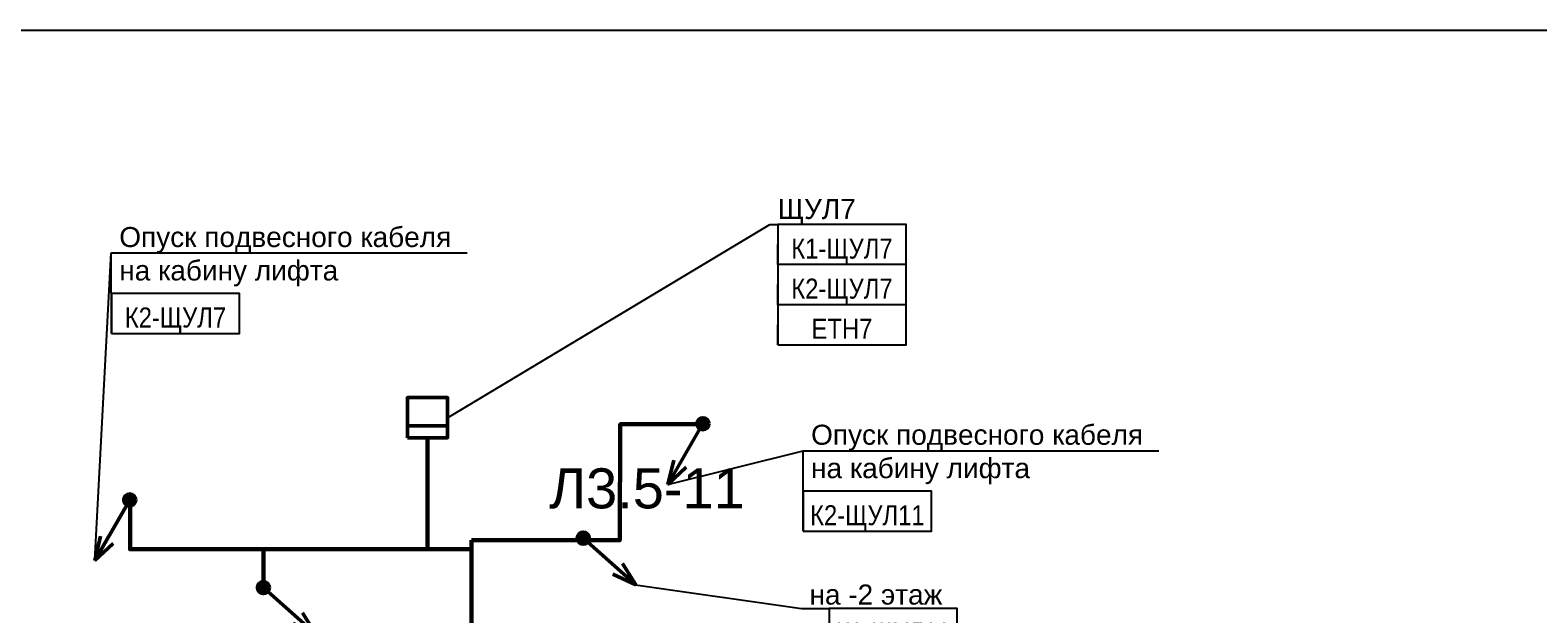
# Model space of a CAD drawing. Header units: millimetres. Extents: x -277772 to 277599, y -59564 to 282085.
# Tile 148 of 190: x -63250 to -44444, y 181993 to 189277. Entities that reach past the tile are written whole.
import ezdxf
from ezdxf import colors
from ezdxf.entities.mleader import LeaderData, LeaderLine
from ezdxf.enums import TextEntityAlignment as Align
from ezdxf.math import Vec2, Vec3

# ---------------------------------------------------------------- set-up
doc = ezdxf.new("R2018")
doc.units = ezdxf.units.MM
doc.set_wipeout_variables(frame=1)
doc.layers.add('UNPLOTTED', color=2, linetype='Continuous', plot=False)
for name, color, linetype, lineweight in [('КИП_выноска', 6, 'Continuous', 25), ('КИП_прибор', 140, 'Continuous', 50), ('КИП_трасса', 3, 'Continuous', 60)]:
    doc.layers.add(name, color=color, linetype=linetype, lineweight=lineweight)
doc.styles.add('CP.Text', font='arial.ttf')
doc.styles.add('GOST 2.304', font='arial.ttf', dxfattribs={"width": 0.85})
doc.linetypes.add('в трубе открыто', pattern='A,10,[133,ltypeshp.shx,S=0.75,R=0,X=-5,Y=2.5],-2.5,[130,ltypeshp.shx,S=2.5,R=-45,X=0,Y=0],-2.5', length=15)

# ---------------------------------------------------------------- blocks, each defined once
blk = doc.blocks.new('*U4')
at = {"color": 0}
blk.add_lwpolyline([(0, 410), (0, 0), (-569, 0), (-569, 410)], close=True, dxfattribs=at)
blk = doc.blocks.new('*U27')
at = {"lineweight": 50}
h = blk.add_hatch(color=256, dxfattribs=at)
h.dxf.hatch_style = 1
edge = h.paths.add_edge_path()
edge.add_arc((0, 0), 0.75, 240.0423, 600.0423)
for p, q in [((-0.37, -0.65), (-4.37, -7.58)), ((-4.37, -7.58), (-3.65, -4.53)), ((-4.37, -7.58), (-2.09, -5.43))]:
    blk.add_line(p, q, dxfattribs=at)
blk.add_circle((0, 0), 0.75, dxfattribs=at)
blk = doc.blocks.new('*U28')
at = {"lineweight": 50}
h = blk.add_hatch(color=256, dxfattribs=at)
h.dxf.hatch_style = 1
edge = h.paths.add_edge_path()
edge.add_arc((0, 0), 0.75, -41.659, 318.341)
for p, q in [((0.56, -0.5), (6.54, -5.82)), ((6.54, -5.82), (4.89, -3.15)), ((6.54, -5.82), (3.7, -4.49))]:
    blk.add_line(p, q, dxfattribs=at)
blk.add_circle((0, 0), 0.75, dxfattribs=at)
blk = doc.blocks.new('_None')
blk = doc.blocks.new('*U58')
at = {"color": 0, "linetype": 'Continuous', "lineweight": 30, "ltscale": 75, "width": 0.85, "flags": 104}
blk.add_attdef('ПРИМЕЧАНИЕ_1', text='', height=2.5, dxfattribs=at).set_placement((8, 3.61), align=Align.BOTTOM_CENTER)
at = {"color": 0, "lineweight": 30, "width": 0.85, "flags": 104}
blk.add_attdef('ПРИМЕЧАНИЕ_2', text='', height=2.5, dxfattribs=at).set_placement((8, -7.53), align=Align.BOTTOM_CENTER)
at = {"color": 0, "lineweight": 30, "style": 'GOST 2.304', "width": 0.85}
for tag, p in [('ИМЯ_КАБЕЛЯ_2', (8, -7.5)), ('ИМЯ_КАБЕЛЯ_3', (8, -12.5)), ('ИМЯ_КАБЕЛЯ_4', (8, -17.5)), ('ИМЯ_КАБЕЛЯ_5', (8, -22.5)), ('ИМЯ_КАБЕЛЯ_6', (8, -27.5)), ('ИМЯ_КАБЕЛЯ_7', (8, -32.5)), ('ИМЯ_КАБЕЛЯ_8', (8, -37.5)), ('ИМЯ_КАБЕЛЯ_9', (8, -42.5))]:
    blk.add_attdef(tag, text='', height=2.5, dxfattribs=at).set_placement(p, align=Align.BOTTOM_CENTER)
at = {"linetype": 'Continuous'}
blk.add_wipeout([(0, 2.5), (16, 2.5), (16, -2.5), (0, -2.5)], dxfattribs=at)
at = {"color": 0}
blk.add_line((0, -2.5), (0, 0), dxfattribs=at)
at = {"color": 0, "linetype": 'Continuous'}
blk.add_lwpolyline([(0, -2.5), (16, -2.5), (16, 2.5), (0, 2.5)], close=True, dxfattribs=at)
at = {"color": 0, "lineweight": 30, "style": 'GOST 2.304', "width": 0.85}
blk.add_attdef('ИМЯ_КАБЕЛЯ_1', text='', height=2.5, dxfattribs=at).set_placement((8, -2.5), align=Align.BOTTOM_CENTER)
blk = doc.blocks.new('*U57')
at = {"color": 0, "linetype": 'Continuous', "lineweight": 30, "ltscale": 75, "width": 0.85, "flags": 104}
blk.add_attdef('ПРИМЕЧАНИЕ_1', text='', height=2.5, dxfattribs=at).set_placement((8.01, -3.94), align=Align.BOTTOM_CENTER)
at = {"color": 0, "lineweight": 30, "width": 0.85, "flags": 104}
blk.add_attdef('ПРИМЕЧАНИЕ_2', text='', height=2.5, dxfattribs=at).set_placement((8.01, -15.08), align=Align.BOTTOM_CENTER)
at = {"color": 0, "lineweight": 30, "style": 'GOST 2.304', "width": 0.85}
for tag, p in [('ИМЯ_КАБЕЛЯ_2', (8.01, -15.05)), ('ИМЯ_КАБЕЛЯ_3', (8.01, -20.05)), ('ИМЯ_КАБЕЛЯ_4', (8.01, -25.05)), ('ИМЯ_КАБЕЛЯ_5', (8.01, -30.05)), ('ИМЯ_КАБЕЛЯ_6', (8.01, -35.05)), ('ИМЯ_КАБЕЛЯ_7', (8.01, -40.05)), ('ИМЯ_КАБЕЛЯ_8', (8.01, -45.05)), ('ИМЯ_КАБЕЛЯ_9', (8.01, -50.05))]:
    blk.add_attdef(tag, text='', height=2.5, dxfattribs=at).set_placement(p, align=Align.BOTTOM_CENTER)
at = {"linetype": 'Continuous'}
blk.add_wipeout([(0.01, -5.05), (16.01, -5.05), (16.01, -10.05), (0.01, -10.05)], dxfattribs=at)
at = {"color": 0}
blk.add_line((0.01, -10.05), (0, 0), dxfattribs=at)
at = {"color": 0, "linetype": 'Continuous'}
blk.add_lwpolyline([(0.01, -10.05), (16.01, -10.05), (16.01, -5.05), (0.01, -5.05)], close=True, dxfattribs=at)
at = {"color": 0, "lineweight": 30, "style": 'GOST 2.304', "width": 0.85}
blk.add_attdef('ИМЯ_КАБЕЛЯ_1', text='', height=2.5, dxfattribs=at).set_placement((8.01, -10.05), align=Align.BOTTOM_CENTER)
blk = doc.blocks.new('Шкаф')
at = {"linetype": 'Continuous'}
blk.add_wipeout([(-2.5, -2.5), (-2.5, 2.5), (2.5, 2.5), (2.5, -2.5)], dxfattribs=at)
at = {"color": 0, "linetype": 'Continuous'}
for points in [[(-2.5, -2.5), (2.5, -2.5), (2.5, 2.5), (-2.5, 2.5)], [(-2.5, -2.5), (2.5, -2.5), (2.5, -1), (-2.5, -1)]]:
    blk.add_lwpolyline(points, close=True, dxfattribs=at)

msp = doc.modelspace()

# ---------------------------------------------------------------- linework, layer by layer
at = {"layer": 'КИП_трасса', "linetype": 'в трубе открыто', "ltscale": 100}
for points in [[(-56725, 182911), (-55896, 182911), (-55889, 184359), (-54850, 184359)], [(-62003, 183415), (-62003, 182799), (-57744, 182799)], [(-60340, 182321), (-60340, 182799)]]:
    msp.add_lwpolyline(points, dxfattribs=at)

# ---------------------------------------------------------------- block references
at = {"layer": 'UNPLOTTED', "xscale": 100, "yscale": 100, "zscale": 100}
msp.add_blockref('*U4', (-11109, 148277), dxfattribs=at)
at = {"layer": 'КИП_выноска', "xscale": 100, "yscale": 100, "zscale": 100}
for name, p in [('*U27', (-54858, 184365)), ('*U27', (-62007, 183415)), ('*U28', (-56351, 182938)), ('*U28', (-60340, 182321))]:
    msp.add_blockref(name, p, dxfattribs=at)

# ---------------------------------------------------------------- texts
at = {"layer": 'UNPLOTTED', "style": 'CP.Text'}
msp.add_text('Л3.5-11', height=500, dxfattribs=at).set_placement((-56774, 183309))

# ---------------------------------------------------------------- next in the draw order: block references
at = {"layer": 'КИП_прибор', "linetype": 'ByBlock', "xscale": 100, "yscale": 100, "zscale": 100}
msp.add_blockref('Шкаф', (-58294, 184441), dxfattribs=at)

# ---------------------------------------------------------------- next in the draw order: leaders
at = {"layer": 'КИП_выноска'}
ml = msp.add_multileader_mtext('Standard', dxfattribs=at)
ml.set_content('Опуск подвесного кабеля\\Pна кабину лифта', color=256, style='CP.Text')
ml.set_leader_properties(color=256, linetype='ByLayer', lineweight=-1)
ml.set_arrow_properties(name='NONE')
ml.build(insert=Vec2(0, 0))
ml.multileader.update_dxf_attribs({"has_dogleg": 0, "text_left_attachment_type": 6, "text_right_attachment_type": 6, "dogleg_length": 0.5, "arrow_head_size": 300})
ctx = ml.context
ctx.base_point, ctx.char_height, ctx.arrow_head_size, ctx.landing_gap_size, ctx.plane_origin = Vec3(-53609, 184029), 250, 300, 100, Vec3(-51083, 180920)
ctx.left_attachment, ctx.right_attachment = 6, 6
notes = []
notes.append((ctx, [(0, (1, 1, 0), (-53609, 184029), (1, 0), 0.5, [(0, [(-55295, 183607)], 0, [])])]))
ctx.mtext.insert, ctx.mtext.width, ctx.mtext.flow_direction = Vec3(-53509, 184353), 4659.57, 5
ctx.mtext.has_bg_fill, ctx.mtext.bg_color, ctx.mtext.bg_scale_factor, ctx.mtext.bg_transparency, ctx.mtext.use_window_bg_color = 1, -1073741824, 1.1, 0, 1
ml = msp.add_multileader_mtext('Standard', dxfattribs=at)
ml.set_content('на -2 этаж', color=256, style='CP.Text')
ml.set_leader_properties(color=256, linetype='ByLayer', lineweight=-1)
ml.set_arrow_properties(name='NONE')
ml.build(insert=Vec2(0, 0))
ml.multileader.update_dxf_attribs({"has_dogleg": 0, "text_left_attachment_type": 6, "text_right_attachment_type": 6, "dogleg_length": 0.5, "arrow_head_size": 300})
ctx = ml.context
ctx.base_point, ctx.char_height, ctx.arrow_head_size, ctx.landing_gap_size, ctx.plane_origin = Vec3(-53629, 182059), 250, 300, 100, Vec3(-50762, 179399)
ctx.left_attachment, ctx.right_attachment = 6, 6
notes.append((ctx, [(0, (1, 1, 0), (-53630, 182059), (1, 0), 0.5, [(0, [(-55698, 182357)], 0, [])])]))
ctx.mtext.insert, ctx.mtext.width, ctx.mtext.flow_direction = Vec3(-53529, 182359), 2299.33, 5
ctx.mtext.has_bg_fill, ctx.mtext.bg_color, ctx.mtext.bg_scale_factor, ctx.mtext.bg_transparency, ctx.mtext.use_window_bg_color = 1, -1027028792, 1.5, 0, 1
for ctx, leaders in notes:
    for number, flags, end, landing, length, lines in leaders:
        leader = LeaderData()
        leader.index, (leader.has_last_leader_line, leader.has_dogleg_vector, leader.attachment_direction) = number, flags
        leader.last_leader_point, leader.dogleg_vector, leader.dogleg_length = Vec3(end), Vec3(landing), length
        for number, points, colour, breaks in lines:
            line = LeaderLine()
            line.index, line.vertices, line.color, line.breaks = number, Vec3.list(points), colors.encode_raw_color(colour), breaks
            leader.lines.append(line)
        ctx.leaders.append(leader)

# ---------------------------------------------------------------- next in the draw order: block references
ref = msp.add_blockref('*U57', (-53609, 184029), dxfattribs=dict(at, xscale=100, yscale=100, zscale=100))
lines = msp.add_mtext('\\W0.8500;', dxfattribs={"layer": '0', "color": 0, "linetype": 'Continuous', "lineweight": 30, "ltscale": 75, "insert": (-52807, 183635), "char_height": 2.5, "attachment_point": 1})
ref.add_attrib('ПРИМЕЧАНИЕ_1', '', (-52807, 183635), dxfattribs={"flags": 104}).embed_mtext(lines)
ref.add_attrib('ИМЯ_КАБЕЛЯ_1', 'К2-ЩУЛ11', dxfattribs={"layer": '0', "color": 0, "lineweight": 30, "height": 250, "style": 'GOST 2.304', "width": 0.85}).set_placement((-52807, 183024), align=Align.BOTTOM_CENTER)
lines = msp.add_mtext('\\W0.8500;', dxfattribs={"layer": '0', "color": 0, "lineweight": 30, "insert": (-52807, 182521), "char_height": 2.5, "attachment_point": 1})
ref.add_attrib('ПРИМЕЧАНИЕ_2', '', (-52807, 182521), dxfattribs={"flags": 104}).embed_mtext(lines)
ref = msp.add_blockref('*U58', (-53285, 181809), dxfattribs=dict(at, xscale=100, yscale=100, zscale=100))
lines = msp.add_mtext('\\W0.8500;', dxfattribs={"layer": '0', "color": 0, "linetype": 'Continuous', "lineweight": 30, "ltscale": 75, "insert": (-52485, 182170), "char_height": 2.5, "attachment_point": 1})
ref.add_attrib('ПРИМЕЧАНИЕ_1', '', (-52485, 182170), dxfattribs={"flags": 104}).embed_mtext(lines)
ref.add_attrib('ИМЯ_КАБЕЛЯ_1', 'К1-ЩУЛ11', dxfattribs={"layer": '0', "color": 0, "lineweight": 30, "height": 250, "style": 'GOST 2.304', "width": 0.85}).set_placement((-52485, 181559), align=Align.BOTTOM_CENTER)
lines = msp.add_mtext('\\W0.8500;', dxfattribs={"layer": '0', "color": 0, "lineweight": 30, "insert": (-52485, 181056), "char_height": 2.5, "attachment_point": 1})
ref.add_attrib('ПРИМЕЧАНИЕ_2', '', (-52485, 181056), dxfattribs={"flags": 104}).embed_mtext(lines)

# ---------------------------------------------------------------- next in the draw order: leaders
ml = msp.add_multileader_mtext('Standard', dxfattribs=at)
ml.set_content('ЩУЛ7', color=256, style='CP.Text')
ml.set_leader_properties(color=256, linetype='ByLayer', lineweight=-1)
ml.set_arrow_properties(name='NONE')
ml.build(insert=Vec2(0, 0))
ml.multileader.update_dxf_attribs({"has_dogleg": 0, "text_left_attachment_type": 6, "text_right_attachment_type": 6, "dogleg_length": 0.5, "arrow_head_size": 300})
ctx = ml.context
ctx.base_point, ctx.char_height, ctx.arrow_head_size, ctx.landing_gap_size, ctx.plane_origin = Vec3(-54024, 186851), 250, 300, 100, Vec3(-51400, 184191)
ctx.left_attachment, ctx.right_attachment = 6, 6
notes = []
notes.append((ctx, [(0, (1, 1, 0), (-54024, 186851), (1, 0), 0.5, [(0, [(-58044, 184441)], 0, [])])]))
ctx.mtext.insert, ctx.mtext.width, ctx.mtext.defined_height, ctx.mtext.flow_direction = Vec3(-53924, 187170), 1786.21, 319, 5
ctx.mtext.has_bg_fill, ctx.mtext.bg_color, ctx.mtext.bg_scale_factor, ctx.mtext.bg_transparency, ctx.mtext.use_window_bg_color = 1, -1027028792, 1.5, 0, 1
for ctx, leaders in notes:
    for number, flags, end, landing, length, lines in leaders:
        leader = LeaderData()
        leader.index, (leader.has_last_leader_line, leader.has_dogleg_vector, leader.attachment_direction) = number, flags
        leader.last_leader_point, leader.dogleg_vector, leader.dogleg_length = Vec3(end), Vec3(landing), length
        for number, points, colour, breaks in lines:
            line = LeaderLine()
            line.index, line.vertices, line.color, line.breaks = number, Vec3.list(points), colors.encode_raw_color(colour), breaks
            leader.lines.append(line)
        ctx.leaders.append(leader)

# ---------------------------------------------------------------- next in the draw order: block references
ref = msp.add_blockref('*U58', (-53924, 186601), dxfattribs=dict(at, xscale=100, yscale=100, zscale=100))
lines = msp.add_mtext('\\W0.8500;', dxfattribs={"layer": '0', "color": 0, "linetype": 'Continuous', "lineweight": 30, "ltscale": 75, "insert": (-53124, 186962), "char_height": 2.5, "attachment_point": 1})
ref.add_attrib('ПРИМЕЧАНИЕ_1', '', (-53124, 186962), dxfattribs={"flags": 104}).embed_mtext(lines)
ref.add_attrib('ИМЯ_КАБЕЛЯ_1', 'К1-ЩУЛ7', dxfattribs={"layer": '0', "color": 0, "lineweight": 30, "height": 250, "style": 'GOST 2.304', "width": 0.85}).set_placement((-53124, 186351), align=Align.BOTTOM_CENTER)
lines = msp.add_mtext('\\W0.8500;', dxfattribs={"layer": '0', "color": 0, "lineweight": 30, "insert": (-53124, 185848), "char_height": 2.5, "attachment_point": 1})
ref.add_attrib('ПРИМЕЧАНИЕ_2', '', (-53124, 185848), dxfattribs={"flags": 104}).embed_mtext(lines)

# ---------------------------------------------------------------- next in the draw order: leaders
ml = msp.add_multileader_mtext('Standard', dxfattribs=at)
ml.set_content('Опуск подвесного кабеля\\Pна кабину лифта', color=256, style='CP.Text')
ml.set_leader_properties(color=256, linetype='ByLayer', lineweight=-1)
ml.set_arrow_properties(name='NONE')
ml.build(insert=Vec2(0, 0))
ml.multileader.update_dxf_attribs({"has_dogleg": 0, "text_left_attachment_type": 6, "text_right_attachment_type": 6, "dogleg_length": 0.5, "arrow_head_size": 300})
ctx = ml.context
ctx.base_point, ctx.char_height, ctx.arrow_head_size, ctx.landing_gap_size, ctx.plane_origin = Vec3(-62238, 186497), 250, 300, 100, Vec3(-59713, 183388)
ctx.left_attachment, ctx.right_attachment = 6, 6
notes = []
notes.append((ctx, [(0, (1, 1, 0), (-62239, 186497), (1, 0), 0.5, [(0, [(-62444, 182657)], 0, [])])]))
ctx.mtext.insert, ctx.mtext.width, ctx.mtext.flow_direction = Vec3(-62138, 186820), 4659.57, 5
ctx.mtext.has_bg_fill, ctx.mtext.bg_color, ctx.mtext.bg_scale_factor, ctx.mtext.bg_transparency, ctx.mtext.use_window_bg_color = 1, -1073741824, 1.1, 0, 1
for ctx, leaders in notes:
    for number, flags, end, landing, length, lines in leaders:
        leader = LeaderData()
        leader.index, (leader.has_last_leader_line, leader.has_dogleg_vector, leader.attachment_direction) = number, flags
        leader.last_leader_point, leader.dogleg_vector, leader.dogleg_length = Vec3(end), Vec3(landing), length
        for number, points, colour, breaks in lines:
            line = LeaderLine()
            line.index, line.vertices, line.color, line.breaks = number, Vec3.list(points), colors.encode_raw_color(colour), breaks
            leader.lines.append(line)
        ctx.leaders.append(leader)

# ---------------------------------------------------------------- next in the draw order: linework, layer by layer
at = {"layer": 'КИП_трасса', "linetype": 'в трубе открыто', "ltscale": 100}
msp.add_line((-58294, 184191), (-58294, 182799), dxfattribs=at)
for points in [[(-56725, 182911), (-57744, 182911)], [(-57744, 182911), (-57744, 178256), (-52078, 178256), (-52078, 179006)]]:
    msp.add_lwpolyline(points, dxfattribs=at)

# ---------------------------------------------------------------- next in the draw order: block references
at = {"layer": 'КИП_выноска'}
ref = msp.add_blockref('*U57', (-62238, 186497), dxfattribs=dict(at, xscale=100, yscale=100, zscale=100))
lines = msp.add_mtext('\\W0.8500;', dxfattribs={"layer": '0', "color": 0, "linetype": 'Continuous', "lineweight": 30, "ltscale": 75, "insert": (-61437, 186102), "char_height": 2.5, "attachment_point": 1})
ref.add_attrib('ПРИМЕЧАНИЕ_1', '', (-61437, 186102), dxfattribs={"flags": 104}).embed_mtext(lines)
ref.add_attrib('ИМЯ_КАБЕЛЯ_1', 'К2-ЩУЛ7', dxfattribs={"layer": '0', "color": 0, "lineweight": 30, "height": 250, "style": 'GOST 2.304', "width": 0.85}).set_placement((-61437, 185491), align=Align.BOTTOM_CENTER)
lines = msp.add_mtext('\\W0.8500;', dxfattribs={"layer": '0', "color": 0, "lineweight": 30, "insert": (-61437, 184988), "char_height": 2.5, "attachment_point": 1})
ref.add_attrib('ПРИМЕЧАНИЕ_2', '', (-61437, 184988), dxfattribs={"flags": 104}).embed_mtext(lines)
ref = msp.add_blockref('*U58', (-53924, 186101), dxfattribs=dict(at, xscale=100, yscale=100, zscale=100))
lines = msp.add_mtext('\\W0.8500;', dxfattribs={"layer": '0', "color": 0, "linetype": 'Continuous', "lineweight": 30, "ltscale": 75, "insert": (-53124, 186462), "char_height": 2.5, "attachment_point": 1})
ref.add_attrib('ПРИМЕЧАНИЕ_1', '', (-53124, 186462), dxfattribs={"flags": 104}).embed_mtext(lines)
ref.add_attrib('ИМЯ_КАБЕЛЯ_1', 'К2-ЩУЛ7', dxfattribs={"layer": '0', "color": 0, "lineweight": 30, "height": 250, "style": 'GOST 2.304', "width": 0.85}).set_placement((-53124, 185851), align=Align.BOTTOM_CENTER)
lines = msp.add_mtext('\\W0.8500;', dxfattribs={"layer": '0', "color": 0, "lineweight": 30, "insert": (-53124, 185348), "char_height": 2.5, "attachment_point": 1})
ref.add_attrib('ПРИМЕЧАНИЕ_2', '', (-53124, 185348), dxfattribs={"flags": 104}).embed_mtext(lines)

# ---------------------------------------------------------------- next in the draw order: block references
ref = msp.add_blockref('*U58', (-53924, 185601), dxfattribs=dict(at, xscale=100, yscale=100, zscale=100))
lines = msp.add_mtext('\\W0.8500;', dxfattribs={"layer": '0', "color": 0, "linetype": 'Continuous', "lineweight": 30, "ltscale": 75, "insert": (-53124, 185962), "char_height": 2.5, "attachment_point": 1})
ref.add_attrib('ПРИМЕЧАНИЕ_1', '', (-53124, 185962), dxfattribs={"flags": 104}).embed_mtext(lines)
ref.add_attrib('ИМЯ_КАБЕЛЯ_1', 'ETH7', dxfattribs={"layer": '0', "color": 0, "lineweight": 30, "height": 250, "style": 'GOST 2.304', "width": 0.85}).set_placement((-53124, 185351), align=Align.BOTTOM_CENTER)
lines = msp.add_mtext('\\W0.8500;', dxfattribs={"layer": '0', "color": 0, "lineweight": 30, "insert": (-53124, 184848), "char_height": 2.5, "attachment_point": 1})
ref.add_attrib('ПРИМЕЧАНИЕ_2', '', (-53124, 184848), dxfattribs={"flags": 104}).embed_mtext(lines)

doc.saveas('drawing.dxf')
